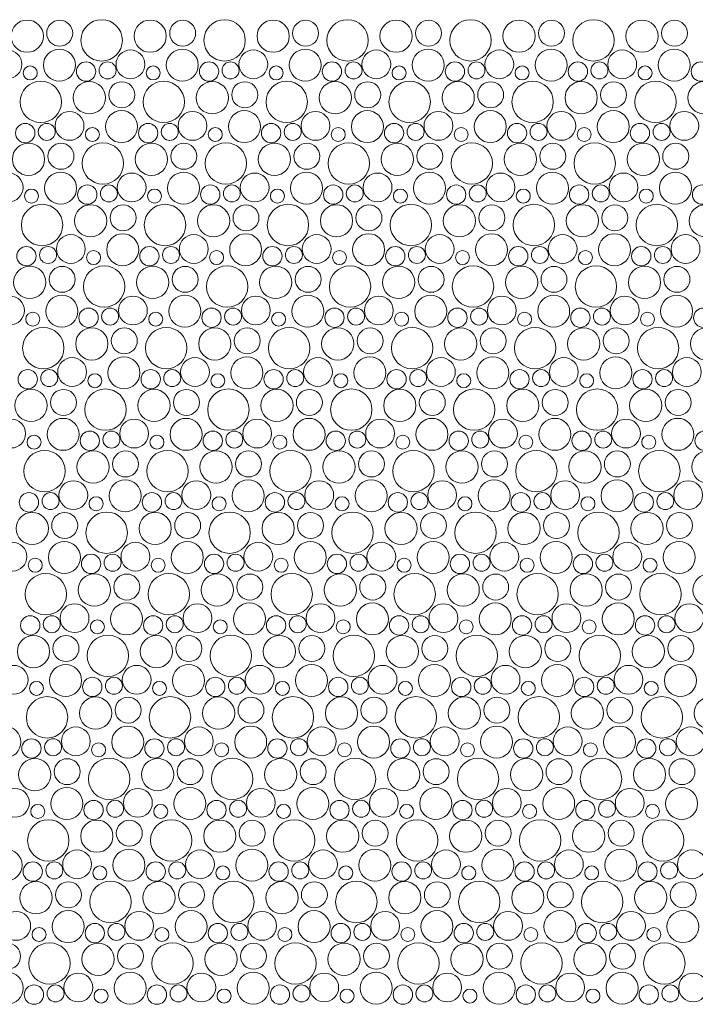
# Model space of a CAD drawing. Header units: metres. Extents: x -167 to 262, y -186 to 508.
# Tile 185 of 256: x 62.81 to 64.8, y 33.59 to 36.5. Entities that reach past the tile are written whole.
import ezdxf

# ---------------------------------------------------------------- set-up
doc = ezdxf.new("R2010")
doc.units = ezdxf.units.M
doc.header["$MEASUREMENT"] = 0
doc.layers.add('60 Auffüllung', color=7, linetype='Continuous')

# ---------------------------------------------------------------- blocks, each defined once
blk = doc.blocks.new('*X54', base_point=(27236.1321, 33357.279))
at = {"layer": '60 Auffüllung', "color": 7, "linetype": 'Continuous', "lineweight": 18, "true_color": 0xefefef}
for centre, radius in [((62.8281, 36.454), 0.0477), ((62.9242, 36.4628), 0.0384), ((63.0483, 36.4416), 0.0612), ((63.1919, 36.454), 0.0477), ((63.2879, 36.4628), 0.0384), ((63.412, 36.4416), 0.0612), ((63.5556, 36.454), 0.0477), ((63.6516, 36.4628), 0.0384), ((63.7757, 36.4416), 0.0612), ((63.9193, 36.454), 0.0477), ((64.0153, 36.4628), 0.0384), ((64.1394, 36.4416), 0.0612), ((64.283, 36.454), 0.0477), ((64.379, 36.4628), 0.0384), ((64.5031, 36.4416), 0.0612), ((64.6467, 36.454), 0.0477), ((64.7427, 36.4628), 0.0384), ((62.7697, 36.3706), 0.0426), ((62.9232, 36.3685), 0.0473), ((63.1334, 36.3706), 0.0426), ((63.2869, 36.3685), 0.0473), ((63.4971, 36.3706), 0.0426), ((63.6506, 36.3685), 0.0473), ((63.8608, 36.3706), 0.0426), ((64.0143, 36.3685), 0.0473), ((64.2245, 36.3706), 0.0426), ((64.378, 36.3685), 0.0473), ((64.5882, 36.3706), 0.0426), ((64.7417, 36.3685), 0.0473), ((63.0022, 36.3494), 0.0286), ((63.066, 36.3529), 0.0251), ((63.3659, 36.3494), 0.0286), ((63.4297, 36.3529), 0.0251), ((63.7296, 36.3494), 0.0286), ((63.7934, 36.3529), 0.0251), ((64.0933, 36.3494), 0.0286), ((64.1571, 36.3529), 0.0251), ((64.457, 36.3494), 0.0286), ((64.5208, 36.3529), 0.0251), ((64.8207, 36.3494), 0.0286), ((62.8371, 36.3452), 0.0207), ((63.2008, 36.3452), 0.0207), ((63.5645, 36.3452), 0.0207), ((63.9282, 36.3452), 0.0207), ((64.2919, 36.3452), 0.0207), ((64.6556, 36.3452), 0.0207), ((62.8683, 36.2596), 0.0612), ((63.0119, 36.272), 0.0477), ((63.1079, 36.2808), 0.0384), ((63.232, 36.2596), 0.0612), ((63.3756, 36.272), 0.0477), ((63.4716, 36.2808), 0.0384), ((63.5957, 36.2596), 0.0612), ((63.7393, 36.272), 0.0477), ((63.8353, 36.2808), 0.0384), ((63.9594, 36.2596), 0.0612), ((64.103, 36.272), 0.0477), ((64.199, 36.2808), 0.0384), ((64.3231, 36.2596), 0.0612), ((64.4667, 36.272), 0.0477), ((64.5627, 36.2808), 0.0384), ((64.6868, 36.2596), 0.0612), ((64.8304, 36.272), 0.0477), ((62.9534, 36.1887), 0.0426), ((63.1069, 36.1865), 0.0473), ((63.3171, 36.1887), 0.0426), ((63.4706, 36.1865), 0.0473), ((63.6808, 36.1887), 0.0426), ((63.8343, 36.1865), 0.0473), ((64.0445, 36.1887), 0.0426), ((64.198, 36.1865), 0.0473), ((64.4082, 36.1887), 0.0426), ((64.5617, 36.1865), 0.0473), ((64.7719, 36.1887), 0.0426), ((62.8222, 36.1674), 0.0286), ((62.886, 36.1709), 0.0251), ((63.1859, 36.1674), 0.0286), ((63.2497, 36.1709), 0.0251), ((63.5496, 36.1674), 0.0286), ((63.6134, 36.1709), 0.0251), ((63.9133, 36.1674), 0.0286), ((63.9771, 36.1709), 0.0251), ((64.277, 36.1674), 0.0286), ((64.3408, 36.1709), 0.0251), ((64.6407, 36.1674), 0.0286), ((64.7046, 36.1709), 0.0251), ((63.0208, 36.1632), 0.0207), ((63.3845, 36.1632), 0.0207), ((63.7482, 36.1632), 0.0207), ((64.1119, 36.1632), 0.0207), ((64.4756, 36.1632), 0.0207), ((62.8319, 36.09), 0.0477), ((62.9279, 36.0988), 0.0384), ((63.052, 36.0776), 0.0612), ((63.1956, 36.09), 0.0477), ((63.2916, 36.0988), 0.0384), ((63.4157, 36.0776), 0.0612), ((63.5593, 36.09), 0.0477), ((63.6553, 36.0988), 0.0384), ((63.7794, 36.0776), 0.0612), ((63.923, 36.09), 0.0477), ((64.019, 36.0988), 0.0384), ((64.1431, 36.0776), 0.0612), ((64.2867, 36.09), 0.0477), ((64.3827, 36.0988), 0.0384), ((64.5068, 36.0776), 0.0612), ((64.6504, 36.09), 0.0477), ((64.7464, 36.0988), 0.0384), ((62.9269, 36.0045), 0.0473), ((63.2906, 36.0045), 0.0473), ((63.6543, 36.0045), 0.0473), ((64.018, 36.0045), 0.0473), ((64.3817, 36.0045), 0.0473), ((64.7454, 36.0045), 0.0473), ((62.7734, 36.0067), 0.0426), ((63.1371, 36.0067), 0.0426), ((63.5008, 36.0067), 0.0426), ((63.8645, 36.0067), 0.0426), ((64.2282, 36.0067), 0.0426), ((64.5919, 36.0067), 0.0426), ((62.8408, 35.9812), 0.0207), ((63.0059, 35.9854), 0.0286), ((63.0697, 35.9889), 0.0251), ((63.2045, 35.9812), 0.0207), ((63.3696, 35.9854), 0.0286), ((63.4334, 35.9889), 0.0251), ((63.5682, 35.9812), 0.0207), ((63.7333, 35.9854), 0.0286), ((63.7971, 35.9889), 0.0251), ((63.9319, 35.9812), 0.0207), ((64.097, 35.9854), 0.0286), ((64.1608, 35.9889), 0.0251), ((64.2956, 35.9812), 0.0207), ((64.4607, 35.9854), 0.0286), ((64.5246, 35.9889), 0.0251), ((64.6593, 35.9812), 0.0207), ((64.8244, 35.9854), 0.0286), ((62.872, 35.8956), 0.0612), ((63.0156, 35.908), 0.0477), ((63.1116, 35.9169), 0.0384), ((63.2357, 35.8956), 0.0612), ((63.3793, 35.908), 0.0477), ((63.4753, 35.9169), 0.0384), ((63.5994, 35.8956), 0.0612), ((63.743, 35.908), 0.0477), ((63.839, 35.9169), 0.0384), ((63.9631, 35.8956), 0.0612), ((64.1067, 35.908), 0.0477), ((64.2027, 35.9169), 0.0384), ((64.3268, 35.8956), 0.0612), ((64.4704, 35.908), 0.0477), ((64.5664, 35.9169), 0.0384), ((64.6905, 35.8956), 0.0612), ((64.8341, 35.908), 0.0477), ((62.9571, 35.8247), 0.0426), ((63.1106, 35.8225), 0.0473), ((63.3208, 35.8247), 0.0426), ((63.4743, 35.8225), 0.0473), ((63.6845, 35.8247), 0.0426), ((63.838, 35.8225), 0.0473), ((64.0482, 35.8247), 0.0426), ((64.2017, 35.8225), 0.0473), ((64.4119, 35.8247), 0.0426), ((64.5654, 35.8225), 0.0473), ((64.7756, 35.8247), 0.0426), ((62.8259, 35.8034), 0.0286), ((62.8897, 35.8069), 0.0251), ((63.0245, 35.7992), 0.0207), ((63.1896, 35.8034), 0.0286), ((63.2534, 35.8069), 0.0251), ((63.3882, 35.7992), 0.0207), ((63.5533, 35.8034), 0.0286), ((63.6171, 35.8069), 0.0251), ((63.7519, 35.7992), 0.0207), ((63.917, 35.8034), 0.0286), ((63.9808, 35.8069), 0.0251), ((64.1156, 35.7992), 0.0207), ((64.2807, 35.8034), 0.0286), ((64.3446, 35.8069), 0.0251), ((64.4793, 35.7992), 0.0207), ((64.6444, 35.8034), 0.0286), ((64.7083, 35.8069), 0.0251), ((62.8356, 35.726), 0.0477), ((62.9316, 35.7349), 0.0384), ((63.0557, 35.7136), 0.0612), ((63.1993, 35.726), 0.0477), ((63.2953, 35.7349), 0.0384), ((63.4194, 35.7136), 0.0612), ((63.563, 35.726), 0.0477), ((63.659, 35.7349), 0.0384), ((63.7831, 35.7136), 0.0612), ((63.9267, 35.726), 0.0477), ((64.0227, 35.7349), 0.0384), ((64.1468, 35.7136), 0.0612), ((64.2904, 35.726), 0.0477), ((64.3864, 35.7349), 0.0384), ((64.5105, 35.7136), 0.0612), ((64.6541, 35.726), 0.0477), ((64.7501, 35.7349), 0.0384), ((62.7771, 35.6427), 0.0426), ((62.9306, 35.6405), 0.0473), ((63.1408, 35.6427), 0.0426), ((63.2943, 35.6405), 0.0473), ((63.5045, 35.6427), 0.0426), ((63.658, 35.6405), 0.0473), ((63.8682, 35.6427), 0.0426), ((64.0217, 35.6405), 0.0473), ((64.2319, 35.6427), 0.0426), ((64.3854, 35.6405), 0.0473), ((64.5956, 35.6427), 0.0426), ((64.7491, 35.6405), 0.0473), ((63.0096, 35.6214), 0.0286), ((63.0734, 35.6249), 0.0251), ((63.3733, 35.6214), 0.0286), ((63.4371, 35.6249), 0.0251), ((63.737, 35.6214), 0.0286), ((63.8008, 35.6249), 0.0251), ((64.1007, 35.6214), 0.0286), ((64.1646, 35.6249), 0.0251), ((64.4644, 35.6214), 0.0286), ((64.5283, 35.6249), 0.0251), ((64.8281, 35.6214), 0.0286), ((62.8445, 35.6172), 0.0207), ((63.2082, 35.6172), 0.0207), ((63.5719, 35.6172), 0.0207), ((63.9356, 35.6172), 0.0207), ((64.2993, 35.6172), 0.0207), ((64.663, 35.6172), 0.0207), ((62.8757, 35.5316), 0.0612), ((63.0193, 35.544), 0.0477), ((63.1153, 35.5529), 0.0384), ((63.2394, 35.5316), 0.0612), ((63.383, 35.544), 0.0477), ((63.479, 35.5529), 0.0384), ((63.6031, 35.5316), 0.0612), ((63.7467, 35.544), 0.0477), ((63.8427, 35.5529), 0.0384), ((63.9668, 35.5316), 0.0612), ((64.1104, 35.544), 0.0477), ((64.2064, 35.5529), 0.0384), ((64.3305, 35.5316), 0.0612), ((64.4741, 35.544), 0.0477), ((64.5701, 35.5529), 0.0384), ((64.6942, 35.5316), 0.0612), ((64.8378, 35.544), 0.0477), ((62.9608, 35.4607), 0.0426), ((63.1143, 35.4585), 0.0473), ((63.3245, 35.4607), 0.0426), ((63.478, 35.4585), 0.0473), ((63.6882, 35.4607), 0.0426), ((63.8417, 35.4585), 0.0473), ((64.0519, 35.4607), 0.0426), ((64.2054, 35.4585), 0.0473), ((64.4156, 35.4607), 0.0426), ((64.5691, 35.4585), 0.0473), ((64.7793, 35.4607), 0.0426), ((62.8296, 35.4394), 0.0286), ((62.8934, 35.4429), 0.0251), ((63.1933, 35.4394), 0.0286), ((63.2571, 35.4429), 0.0251), ((63.557, 35.4394), 0.0286), ((63.6208, 35.4429), 0.0251), ((63.9207, 35.4394), 0.0286), ((63.9846, 35.4429), 0.0251), ((64.2844, 35.4394), 0.0286), ((64.3483, 35.4429), 0.0251), ((64.6481, 35.4394), 0.0286), ((64.712, 35.4429), 0.0251), ((63.0282, 35.4352), 0.0207), ((63.3919, 35.4352), 0.0207), ((63.7556, 35.4352), 0.0207), ((64.1193, 35.4352), 0.0207), ((64.483, 35.4352), 0.0207), ((62.8393, 35.362), 0.0477), ((62.9353, 35.3709), 0.0384), ((63.0594, 35.3496), 0.0612), ((63.203, 35.362), 0.0477), ((63.299, 35.3709), 0.0384), ((63.4231, 35.3496), 0.0612), ((63.5667, 35.362), 0.0477), ((63.6627, 35.3709), 0.0384), ((63.7868, 35.3496), 0.0612), ((63.9304, 35.362), 0.0477), ((64.0264, 35.3709), 0.0384), ((64.1505, 35.3496), 0.0612), ((64.2941, 35.362), 0.0477), ((64.3901, 35.3709), 0.0384), ((64.5142, 35.3496), 0.0612), ((64.6578, 35.362), 0.0477), ((64.7538, 35.3709), 0.0384), ((62.9343, 35.2765), 0.0473), ((63.298, 35.2765), 0.0473), ((63.6617, 35.2765), 0.0473), ((64.0254, 35.2765), 0.0473), ((64.3891, 35.2765), 0.0473), ((64.7528, 35.2765), 0.0473), ((62.7808, 35.2787), 0.0426), ((63.1445, 35.2787), 0.0426), ((63.5082, 35.2787), 0.0426), ((63.8719, 35.2787), 0.0426), ((64.2356, 35.2787), 0.0426), ((64.5993, 35.2787), 0.0426), ((62.8482, 35.2532), 0.0207), ((63.0133, 35.2574), 0.0286), ((63.0771, 35.2609), 0.0251), ((63.2119, 35.2532), 0.0207), ((63.377, 35.2574), 0.0286), ((63.4408, 35.2609), 0.0251), ((63.5756, 35.2532), 0.0207), ((63.7407, 35.2574), 0.0286), ((63.8046, 35.2609), 0.0251), ((63.9393, 35.2532), 0.0207), ((64.1044, 35.2574), 0.0286), ((64.1683, 35.2609), 0.0251), ((64.303, 35.2532), 0.0207), ((64.4681, 35.2574), 0.0286), ((64.532, 35.2609), 0.0251), ((64.6667, 35.2532), 0.0207), ((64.8319, 35.2574), 0.0286), ((62.8794, 35.1676), 0.0612), ((63.023, 35.18), 0.0477), ((63.119, 35.1889), 0.0384), ((63.2431, 35.1676), 0.0612), ((63.3867, 35.18), 0.0477), ((63.4827, 35.1889), 0.0384), ((63.6068, 35.1676), 0.0612), ((63.7504, 35.18), 0.0477), ((63.8464, 35.1889), 0.0384), ((63.9705, 35.1676), 0.0612), ((64.1141, 35.18), 0.0477), ((64.2101, 35.1889), 0.0384), ((64.3342, 35.1676), 0.0612), ((64.4778, 35.18), 0.0477), ((64.5738, 35.1889), 0.0384), ((64.6979, 35.1676), 0.0612), ((64.8415, 35.18), 0.0477), ((62.9645, 35.0967), 0.0426), ((63.118, 35.0945), 0.0473), ((63.3282, 35.0967), 0.0426), ((63.4817, 35.0945), 0.0473), ((63.6919, 35.0967), 0.0426), ((63.8454, 35.0945), 0.0473), ((64.0556, 35.0967), 0.0426), ((64.2091, 35.0945), 0.0473), ((64.4193, 35.0967), 0.0426), ((64.5728, 35.0945), 0.0473), ((64.7831, 35.0967), 0.0426), ((62.8333, 35.0754), 0.0286), ((62.8971, 35.0789), 0.0251), ((63.0319, 35.0713), 0.0207), ((63.197, 35.0754), 0.0286), ((63.2608, 35.0789), 0.0251), ((63.3956, 35.0713), 0.0207), ((63.5607, 35.0754), 0.0286), ((63.6246, 35.0789), 0.0251), ((63.7593, 35.0713), 0.0207), ((63.9244, 35.0754), 0.0286), ((63.9883, 35.0789), 0.0251), ((64.123, 35.0713), 0.0207), ((64.2881, 35.0754), 0.0286), ((64.352, 35.0789), 0.0251), ((64.4867, 35.0713), 0.0207), ((64.6519, 35.0754), 0.0286), ((64.7157, 35.0789), 0.0251), ((62.843, 34.9981), 0.0477), ((62.939, 35.0069), 0.0384), ((63.0631, 34.9856), 0.0612), ((63.2067, 34.9981), 0.0477), ((63.3027, 35.0069), 0.0384), ((63.4268, 34.9856), 0.0612), ((63.5704, 34.9981), 0.0477), ((63.6664, 35.0069), 0.0384), ((63.7905, 34.9856), 0.0612), ((63.9341, 34.9981), 0.0477), ((64.0301, 35.0069), 0.0384), ((64.1542, 34.9856), 0.0612), ((64.2978, 34.9981), 0.0477), ((64.3938, 35.0069), 0.0384), ((64.5179, 34.9856), 0.0612), ((64.6615, 34.9981), 0.0477), ((64.7575, 35.0069), 0.0384), ((62.7845, 34.9147), 0.0426), ((62.938, 34.9125), 0.0473), ((63.1482, 34.9147), 0.0426), ((63.3017, 34.9125), 0.0473), ((63.5119, 34.9147), 0.0426), ((63.6654, 34.9125), 0.0473), ((63.8756, 34.9147), 0.0426), ((64.0291, 34.9125), 0.0473), ((64.2393, 34.9147), 0.0426), ((64.3928, 34.9125), 0.0473), ((64.6031, 34.9147), 0.0426), ((64.7565, 34.9125), 0.0473), ((63.017, 34.8934), 0.0286), ((63.0808, 34.8969), 0.0251), ((63.3807, 34.8934), 0.0286), ((63.4446, 34.8969), 0.0251), ((63.7444, 34.8934), 0.0286), ((63.8083, 34.8969), 0.0251), ((64.1081, 34.8934), 0.0286), ((64.172, 34.8969), 0.0251), ((64.4719, 34.8934), 0.0286), ((64.5357, 34.8969), 0.0251), ((62.8519, 34.8893), 0.0207), ((63.2156, 34.8893), 0.0207), ((63.5793, 34.8893), 0.0207), ((63.943, 34.8893), 0.0207), ((64.3067, 34.8893), 0.0207), ((64.6704, 34.8893), 0.0207), ((62.8831, 34.8036), 0.0612), ((63.0267, 34.8161), 0.0477), ((63.1227, 34.8249), 0.0384), ((63.2468, 34.8036), 0.0612), ((63.3904, 34.8161), 0.0477), ((63.4864, 34.8249), 0.0384), ((63.6105, 34.8036), 0.0612), ((63.7541, 34.8161), 0.0477), ((63.8501, 34.8249), 0.0384), ((63.9742, 34.8036), 0.0612), ((64.1178, 34.8161), 0.0477), ((64.2138, 34.8249), 0.0384), ((64.3379, 34.8036), 0.0612), ((64.4815, 34.8161), 0.0477), ((64.5775, 34.8249), 0.0384), ((64.7017, 34.8036), 0.0612), ((64.8452, 34.8161), 0.0477), ((62.9682, 34.7327), 0.0426), ((63.1217, 34.7305), 0.0473), ((63.3319, 34.7327), 0.0426), ((63.4854, 34.7305), 0.0473), ((63.6956, 34.7327), 0.0426), ((63.8491, 34.7305), 0.0473), ((64.0593, 34.7327), 0.0426), ((64.2128, 34.7305), 0.0473), ((64.4231, 34.7327), 0.0426), ((64.5765, 34.7305), 0.0473), ((64.7868, 34.7327), 0.0426), ((62.837, 34.7114), 0.0286), ((62.9008, 34.715), 0.0251), ((63.2007, 34.7114), 0.0286), ((63.2646, 34.715), 0.0251), ((63.5644, 34.7114), 0.0286), ((63.6283, 34.715), 0.0251), ((63.9281, 34.7114), 0.0286), ((63.992, 34.715), 0.0251), ((64.2919, 34.7114), 0.0286), ((64.3557, 34.715), 0.0251), ((64.6556, 34.7114), 0.0286), ((64.7194, 34.715), 0.0251), ((63.0356, 34.7073), 0.0207), ((63.3993, 34.7073), 0.0207), ((63.763, 34.7073), 0.0207), ((64.1267, 34.7073), 0.0207), ((64.4904, 34.7073), 0.0207), ((62.8467, 34.6341), 0.0477), ((62.9427, 34.6429), 0.0384), ((63.0668, 34.6216), 0.0612), ((63.2104, 34.6341), 0.0477), ((63.3064, 34.6429), 0.0384), ((63.4305, 34.6216), 0.0612), ((63.5741, 34.6341), 0.0477), ((63.6701, 34.6429), 0.0384), ((63.7942, 34.6216), 0.0612), ((63.9378, 34.6341), 0.0477), ((64.0338, 34.6429), 0.0384), ((64.1579, 34.6216), 0.0612), ((64.3015, 34.6341), 0.0477), ((64.3975, 34.6429), 0.0384), ((64.5217, 34.6216), 0.0612), ((64.6652, 34.6341), 0.0477), ((64.7613, 34.6429), 0.0384), ((62.9417, 34.5485), 0.0473), ((63.3054, 34.5485), 0.0473), ((63.6691, 34.5485), 0.0473), ((64.0328, 34.5485), 0.0473), ((64.3965, 34.5485), 0.0473), ((64.7602, 34.5485), 0.0473), ((62.7882, 34.5507), 0.0426), ((63.1519, 34.5507), 0.0426), ((63.5156, 34.5507), 0.0426), ((63.8793, 34.5507), 0.0426), ((64.2431, 34.5507), 0.0426), ((64.6068, 34.5507), 0.0426), ((62.8556, 34.5253), 0.0207), ((63.0207, 34.5294), 0.0286), ((63.0846, 34.533), 0.0251), ((63.2193, 34.5253), 0.0207), ((63.3844, 34.5294), 0.0286), ((63.4483, 34.533), 0.0251), ((63.583, 34.5253), 0.0207), ((63.7481, 34.5294), 0.0286), ((63.812, 34.533), 0.0251), ((63.9467, 34.5253), 0.0207), ((64.1119, 34.5294), 0.0286), ((64.1757, 34.533), 0.0251), ((64.3104, 34.5253), 0.0207), ((64.4756, 34.5294), 0.0286), ((64.5394, 34.533), 0.0251), ((64.6741, 34.5253), 0.0207), ((62.8868, 34.4396), 0.0612), ((63.0304, 34.4521), 0.0477), ((63.1264, 34.4609), 0.0384), ((63.2505, 34.4396), 0.0612), ((63.3941, 34.4521), 0.0477), ((63.4901, 34.4609), 0.0384), ((63.6142, 34.4396), 0.0612), ((63.7578, 34.4521), 0.0477), ((63.8538, 34.4609), 0.0384), ((63.9779, 34.4396), 0.0612), ((64.1215, 34.4521), 0.0477), ((64.2175, 34.4609), 0.0384), ((64.3417, 34.4396), 0.0612), ((64.4852, 34.4521), 0.0477), ((64.5813, 34.4609), 0.0384), ((64.7054, 34.4396), 0.0612), ((64.8489, 34.4521), 0.0477), ((62.7617, 34.3665), 0.0473), ((62.9719, 34.3687), 0.0426), ((63.1254, 34.3665), 0.0473), ((63.3356, 34.3687), 0.0426), ((63.4891, 34.3665), 0.0473), ((63.6993, 34.3687), 0.0426), ((63.8528, 34.3665), 0.0473), ((64.0631, 34.3687), 0.0426), ((64.2165, 34.3665), 0.0473), ((64.4268, 34.3687), 0.0426), ((64.5802, 34.3665), 0.0473), ((64.7905, 34.3687), 0.0426), ((62.8407, 34.3474), 0.0286), ((62.9046, 34.351), 0.0251), ((63.0393, 34.3433), 0.0207), ((63.2044, 34.3474), 0.0286), ((63.2683, 34.351), 0.0251), ((63.403, 34.3433), 0.0207), ((63.5681, 34.3474), 0.0286), ((63.632, 34.351), 0.0251), ((63.7667, 34.3433), 0.0207), ((63.9319, 34.3474), 0.0286), ((63.9957, 34.351), 0.0251), ((64.1304, 34.3433), 0.0207), ((64.2956, 34.3474), 0.0286), ((64.3594, 34.351), 0.0251), ((64.4941, 34.3433), 0.0207), ((64.6593, 34.3474), 0.0286), ((64.7231, 34.351), 0.0251), ((62.8504, 34.2701), 0.0477), ((62.9464, 34.2789), 0.0384), ((63.0705, 34.2576), 0.0612), ((63.2141, 34.2701), 0.0477), ((63.3101, 34.2789), 0.0384), ((63.4342, 34.2576), 0.0612), ((63.5778, 34.2701), 0.0477), ((63.6738, 34.2789), 0.0384), ((63.7979, 34.2576), 0.0612), ((63.9415, 34.2701), 0.0477), ((64.0375, 34.2789), 0.0384), ((64.1617, 34.2576), 0.0612), ((64.3052, 34.2701), 0.0477), ((64.4013, 34.2789), 0.0384), ((64.5254, 34.2576), 0.0612), ((64.6689, 34.2701), 0.0477), ((64.765, 34.2789), 0.0384), ((62.7919, 34.1867), 0.0426), ((62.9454, 34.1845), 0.0473), ((63.1556, 34.1867), 0.0426), ((63.3091, 34.1845), 0.0473), ((63.5193, 34.1867), 0.0426), ((63.6728, 34.1845), 0.0473), ((63.8831, 34.1867), 0.0426), ((64.0365, 34.1845), 0.0473), ((64.2468, 34.1867), 0.0426), ((64.4002, 34.1845), 0.0473), ((64.6105, 34.1867), 0.0426), ((64.7639, 34.1845), 0.0473), ((63.0244, 34.1654), 0.0286), ((63.0883, 34.169), 0.0251), ((63.3881, 34.1654), 0.0286), ((63.452, 34.169), 0.0251), ((63.7519, 34.1654), 0.0286), ((63.8157, 34.169), 0.0251), ((64.1156, 34.1654), 0.0286), ((64.1794, 34.169), 0.0251), ((64.4793, 34.1654), 0.0286), ((64.5431, 34.169), 0.0251), ((62.8593, 34.1613), 0.0207), ((63.223, 34.1613), 0.0207), ((63.5867, 34.1613), 0.0207), ((63.9504, 34.1613), 0.0207), ((64.3141, 34.1613), 0.0207), ((64.6778, 34.1613), 0.0207), ((62.8905, 34.0756), 0.0612), ((63.0341, 34.0881), 0.0477), ((63.1301, 34.0969), 0.0384), ((63.2542, 34.0756), 0.0612), ((63.3978, 34.0881), 0.0477), ((63.4938, 34.0969), 0.0384), ((63.6179, 34.0756), 0.0612), ((63.7615, 34.0881), 0.0477), ((63.8575, 34.0969), 0.0384), ((63.9817, 34.0756), 0.0612), ((64.1252, 34.0881), 0.0477), ((64.2213, 34.0969), 0.0384), ((64.3454, 34.0756), 0.0612), ((64.4889, 34.0881), 0.0477), ((64.585, 34.0969), 0.0384), ((64.7091, 34.0756), 0.0612), ((62.7654, 34.0025), 0.0473), ((62.9756, 34.0047), 0.0426), ((63.1291, 34.0025), 0.0473), ((63.3393, 34.0047), 0.0426), ((63.4928, 34.0025), 0.0473), ((63.7031, 34.0047), 0.0426), ((63.8565, 34.0025), 0.0473), ((64.0668, 34.0047), 0.0426), ((64.2202, 34.0025), 0.0473), ((64.4305, 34.0047), 0.0426), ((64.5839, 34.0025), 0.0473), ((64.7942, 34.0047), 0.0426), ((62.8444, 33.9834), 0.0286), ((62.9083, 33.987), 0.0251), ((63.2081, 33.9834), 0.0286), ((63.272, 33.987), 0.0251), ((63.5719, 33.9834), 0.0286), ((63.6357, 33.987), 0.0251), ((63.9356, 33.9834), 0.0286), ((63.9994, 33.987), 0.0251), ((64.2993, 33.9834), 0.0286), ((64.3631, 33.987), 0.0251), ((64.663, 33.9834), 0.0286), ((64.7268, 33.987), 0.0251), ((63.043, 33.9793), 0.0207), ((63.4067, 33.9793), 0.0207), ((63.7704, 33.9793), 0.0207), ((64.1341, 33.9793), 0.0207), ((64.4978, 33.9793), 0.0207), ((62.8541, 33.9061), 0.0477), ((62.9501, 33.9149), 0.0384), ((63.0742, 33.8936), 0.0612), ((63.2178, 33.9061), 0.0477), ((63.3138, 33.9149), 0.0384), ((63.4379, 33.8936), 0.0612), ((63.5815, 33.9061), 0.0477), ((63.6775, 33.9149), 0.0384), ((63.8017, 33.8936), 0.0612), ((63.9452, 33.9061), 0.0477), ((64.0413, 33.9149), 0.0384), ((64.1654, 33.8936), 0.0612), ((64.3089, 33.9061), 0.0477), ((64.405, 33.9149), 0.0384), ((64.5291, 33.8936), 0.0612), ((64.6726, 33.9061), 0.0477), ((64.7687, 33.9149), 0.0384), ((62.9491, 33.8205), 0.0473), ((63.3128, 33.8205), 0.0473), ((63.6765, 33.8205), 0.0473), ((64.0402, 33.8205), 0.0473), ((64.4039, 33.8205), 0.0473), ((64.7677, 33.8205), 0.0473), ((62.7956, 33.8227), 0.0426), ((63.1593, 33.8227), 0.0426), ((63.5231, 33.8227), 0.0426), ((63.8868, 33.8227), 0.0426), ((64.2505, 33.8227), 0.0426), ((64.6142, 33.8227), 0.0426), ((62.863, 33.7973), 0.0207), ((63.0281, 33.8014), 0.0286), ((63.092, 33.805), 0.0251), ((63.2267, 33.7973), 0.0207), ((63.3919, 33.8014), 0.0286), ((63.4557, 33.805), 0.0251), ((63.5904, 33.7973), 0.0207), ((63.7556, 33.8014), 0.0286), ((63.8194, 33.805), 0.0251), ((63.9541, 33.7973), 0.0207), ((64.1193, 33.8014), 0.0286), ((64.1831, 33.805), 0.0251), ((64.3178, 33.7973), 0.0207), ((64.483, 33.8014), 0.0286), ((64.5468, 33.805), 0.0251), ((64.6815, 33.7973), 0.0207), ((62.7701, 33.7329), 0.0384), ((62.8942, 33.7116), 0.0612), ((63.0378, 33.7241), 0.0477), ((63.1338, 33.7329), 0.0384), ((63.2579, 33.7116), 0.0612), ((63.4015, 33.7241), 0.0477), ((63.4975, 33.7329), 0.0384), ((63.6217, 33.7116), 0.0612), ((63.7652, 33.7241), 0.0477), ((63.8613, 33.7329), 0.0384), ((63.9854, 33.7116), 0.0612), ((64.1289, 33.7241), 0.0477), ((64.225, 33.7329), 0.0384), ((64.3491, 33.7116), 0.0612), ((64.4926, 33.7241), 0.0477), ((64.5887, 33.7329), 0.0384), ((64.7128, 33.7116), 0.0612), ((62.7691, 33.6385), 0.0473), ((62.9793, 33.6407), 0.0426), ((63.1328, 33.6385), 0.0473), ((63.3431, 33.6407), 0.0426), ((63.4965, 33.6385), 0.0473), ((63.7068, 33.6407), 0.0426), ((63.8602, 33.6385), 0.0473), ((64.0705, 33.6407), 0.0426), ((64.2239, 33.6385), 0.0473), ((64.4342, 33.6407), 0.0426), ((64.5877, 33.6385), 0.0473), ((64.7979, 33.6407), 0.0426), ((62.8481, 33.6194), 0.0286), ((62.912, 33.623), 0.0251), ((63.0467, 33.6153), 0.0207), ((63.2119, 33.6194), 0.0286), ((63.2757, 33.623), 0.0251), ((63.4104, 33.6153), 0.0207), ((63.5756, 33.6194), 0.0286), ((63.6394, 33.623), 0.0251), ((63.7741, 33.6153), 0.0207), ((63.9393, 33.6194), 0.0286), ((64.0031, 33.623), 0.0251), ((64.1378, 33.6153), 0.0207), ((64.303, 33.6194), 0.0286), ((64.3668, 33.623), 0.0251), ((64.5015, 33.6153), 0.0207), ((64.6667, 33.6194), 0.0286), ((64.7305, 33.623), 0.0251)]:
    blk.add_circle(centre, radius, dxfattribs=at)

msp = doc.modelspace()

# ---------------------------------------------------------------- hatches: boundary and pattern name
at = {"layer": '60 Auffüllung', "linetype": 'Continuous', "lineweight": 18, "true_color": 0xefefef}
h = msp.add_hatch(dxfattribs=at)
h.set_pattern_fill('Erde_1_0001', style=0, pattern_type=2)
h.set_pattern_definition([(0, (27236.1321, 33357.27905), (0, 0.779422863), [0.04875, -0.40125]), (0, (27236.3571, 33357.66876), (0, 0.779422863), [0.04875, -0.40125]), (60, (27236.1321, 33357.27905), (-0.675, 0.389711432), [0.04875, -0.40125]), (60, (27236.5821, 33357.27905), (-0.675, 0.389711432), [0.04875, -0.40125]), (120, (27236.18084, 33357.27905), (0.675, 0.389711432), [0.04875, -0.40125]), (120, (27236.63084, 33357.27905), (0.675, 0.389711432), [0.04875, -0.40125]), (0, (27236.1321, 33357.35405), (0, 0.15), [0, -0.15, 0, -0.225]), (45, (27236.2071, 33357.35405), (-0.1060660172, 0.1060660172), [0, -0.1125, 0, -0.1875])])
h.paths.add_polyline_path([(2.3366, 24.8593), (2.3419, 13.496, 0.033836), (8.8613, 14.0911, 0.026308), (13.8582, 15.1616, -0.024635), (17.3411, 16.2775), (17.3411, 24.6258), (15.3411, 24.6258), (15.3411, 30.4887), (17.3411, 30.4887), (17.3411, 43.9997), (58.1625, 43.9997), (58.1625, 45.7494), (101.6632, 45.7486), (101.6702, 49.0078), (2.342, 49.0078)])
h.paths.add_polyline_path([(9.5982, 27.1903), (4.651, 27.1903), (4.651, 42.9257), (4.651, 43.8257), (9.5982, 43.8257), (9.5982, 42.9257)], flags=0)
h.paths.add_polyline_path([(14.4618, 25.704, -0.414214), (13.8618, 26.304, -0.414214), (14.4618, 26.904, -0.414214), (15.0618, 26.304, -0.414214)], flags=0)

# ---------------------------------------------------------------- block references
at = {"layer": '60 Auffüllung', "color": 8, "lineweight": 18}
msp.add_blockref('*X54', (27236.1321, 33357.279), dxfattribs=at)

doc.saveas('drawing.dxf')
